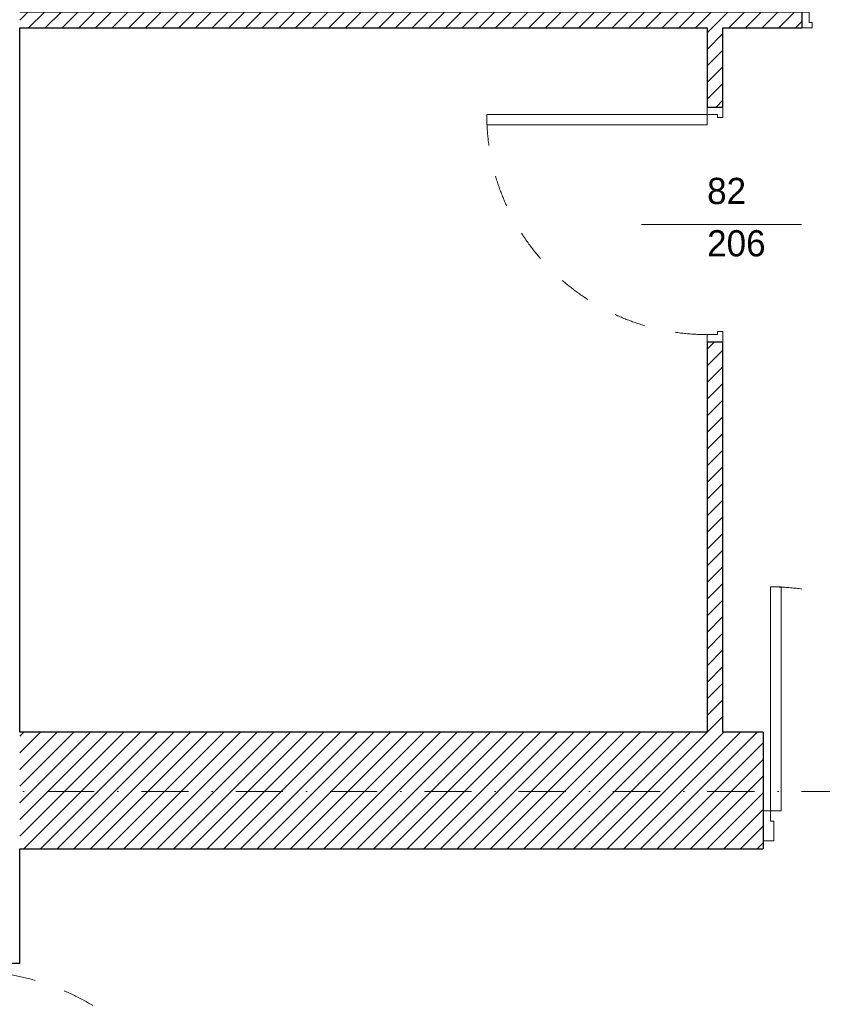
# Model space of a CAD drawing. Header units: millimetres. Extents: x -140780 to 266886, y -104422 to 233759.
# Tile 13 of 104: x 179605 to 182669, y 114560 to 118321. Entities that reach past the tile are written whole.
import ezdxf
from ezdxf.enums import TextEntityAlignment as Align

# ---------------------------------------------------------------- set-up
doc = ezdxf.new("R2010")
doc.units = ezdxf.units.MM
doc.header["$MEASUREMENT"] = 0
doc.linetypes.add('Kropki i Kreski', pattern=[360, 180, -90, 0, -90])
doc.linetypes.add('Przerywana', pattern=[240, 120, -120])
for name, color, linetype in [('Drzwi ArchiCAD', 7, 'Continuous'), ('Konstrukcja - Siatki mod', 7, 'Continuous'), ('KR_INW', 7, 'Continuous'), ('Znaczniki drzwi ArchiCADa', 7, 'Continuous')]:
    doc.layers.add(name, color=color, linetype=linetype)
for name, color, linetype, lineweight in [('Drzwi ArchiCAD_Nr_pióra__1', 7, 'Continuous', 13), ('Drzwi ArchiCAD_Nr_pióra__27', 7, 'Continuous', 25), ('KR_INW_Nr_pióra__101', 252, 'Continuous', 5), ('KR_INW_Nr_pióra__27', 7, 'Continuous', 25), ('Znaczniki drzwi ArchiCADa_Nr_pióra__7', 7, 'Continuous', 13)]:
    doc.layers.add(name, color=color, linetype=linetype, lineweight=lineweight)
doc.layers.add('Konstrukcja - Siatki mod_Nr_pióra__48', color=7, linetype='Continuous', lineweight=15, true_color=0xa80f02)
doc.layers.add('Znaczniki drzwi ArchiCADa_Nr_pióra__20', color=7, linetype='Continuous', lineweight=13, true_color=0xb00000)
doc.styles.add('GENERATED_STYLE_1', font='txt')
pattern_1 = [(45, (0, 0), (-31.819804, 31.819804), [])]

# ---------------------------------------------------------------- blocks, each defined once
blk = doc.blocks.new('Drzwi 19')
at = {"layer": 'Drzwi ArchiCAD_Nr_pióra__1', "linetype": 'Continuous'}
for p, q in [((425.4, 0), (425.4, 930.7)), ((425.4, 930.7), (465.4, 930.7)), ((465.4, 930.7), (465.4, 0)), ((-465.4, 0), (-493.4, 0)), ((-493.4, 0), (-493.4, -115)), ((-465.4, -40), (-465.4, 0)), ((465.4, 0), (425.4, 0)), ((493.4, 0), (465.4, 0)), ((465.4, 0), (465.4, -40)), ((493.4, -115), (493.4, 0)), ((-453.4, -40), (-465.4, -40)), ((-453.4, -115), (-453.4, -40)), ((465.4, -40), (453.4, -40)), ((453.4, -40), (453.4, -115)), ((-493.4, -115), (-453.4, -115)), ((453.4, -115), (493.4, -115))]:
    blk.add_line(p, q, dxfattribs=at)
at = {"layer": 'Drzwi ArchiCAD_Nr_pióra__1', "linetype": 'Przerywana'}
blk.add_arc((465.4, 0), 930.7, 90, 180, dxfattribs=at)
at = {"layer": 'Drzwi ArchiCAD_Nr_pióra__27', "linetype": 'Continuous'}
for p, q in [((-493.4, 0), (-493.4, -115)), ((493.4, 0), (493.4, -115))]:
    blk.add_line(p, q, dxfattribs=at)
blk = doc.blocks.new('Ściana_2', base_point=(179075.1, 121675.6))
at = {"layer": 'KR_INW_Nr_pióra__27', "linetype": 'Continuous'}
blk.add_line((179605.1, 114715.8), (179405.1, 114715.8), dxfattribs=at)
at = {"layer": 'KR_INW_Nr_pióra__27', "linetype": 'Continuous', "flags": 128}
for points in [[(179605.1, 115599.1), (179605.1, 118290.7)], [(179605.1, 114715.8), (179605.1, 115154.1)]]:
    blk.add_lwpolyline(points, dxfattribs=at)
at = {"layer": 'Drzwi ArchiCAD', "linetype": 'Continuous', "zscale": 1000, "rotation": 270}
blk.add_blockref('Drzwi 19', (179405.1, 114222.5), dxfattribs=at)
blk = doc.blocks.new('Drzwi 19_21')
at = {"layer": 'Drzwi ArchiCAD_Nr_pióra__1', "linetype": 'Continuous'}
for p, q in [((387.7, 0), (387.7, 855.5)), ((387.7, 855.5), (427.7, 855.5)), ((427.7, 855.5), (427.7, 0)), ((-427.7, 0), (-455.7, 0)), ((-455.7, 0), (-455.7, -115)), ((-427.7, -40), (-427.7, 0)), ((427.7, 0), (387.7, 0)), ((455.7, 0), (427.7, 0)), ((427.7, 0), (427.7, -40)), ((455.7, -115), (455.7, 0)), ((-415.7, -40), (-427.7, -40)), ((-415.7, -115), (-415.7, -40)), ((427.7, -40), (415.7, -40)), ((415.7, -40), (415.7, -115)), ((-455.7, -115), (-415.7, -115)), ((415.7, -115), (455.7, -115))]:
    blk.add_line(p, q, dxfattribs=at)
at = {"layer": 'Drzwi ArchiCAD_Nr_pióra__1', "linetype": 'Przerywana'}
blk.add_arc((427.7, 0), 855.5, 90, 180, dxfattribs=at)
at = {"layer": 'Drzwi ArchiCAD_Nr_pióra__27', "linetype": 'Continuous'}
for p, q in [((-455.7, 0), (-455.7, -115)), ((455.7, 0), (455.7, -115))]:
    blk.add_line(p, q, dxfattribs=at)
blk = doc.blocks.new('Ściana_43', base_point=(205241.5, 115154.1))
at = {"layer": 'KR_INW_Nr_pióra__101', "linetype": 'Continuous'}
h = blk.add_hatch(dxfattribs=at)
h.set_pattern_fill('Cegła_licówka', color=256, style=0, pattern_type=2)
h.set_pattern_definition(pattern_1)
h.paths.add_polyline_path([(179605.1, 115154.1), (182443.8, 115154.1), (182443.8, 115184.1), (182443.8, 115299.1), (182443.8, 115599.1), (179605.1, 115599.1)])
at = {"layer": 'KR_INW_Nr_pióra__27', "linetype": 'Continuous'}
for p, q in [((182443.8, 115599.1), (182443.8, 115299.1)), ((182443.8, 115299.1), (182443.8, 115184.1)), ((182443.8, 115184.1), (182443.8, 115154.1))]:
    blk.add_line(p, q, dxfattribs=at)
at = {"layer": 'KR_INW_Nr_pióra__27', "linetype": 'Continuous', "flags": 128}
for points in [[(182229.6, 115599.1), (179605.1, 115599.1)], [(182443.8, 115599.1), (182289.6, 115599.1)], [(179605.1, 115154.1), (182443.8, 115154.1)]]:
    blk.add_lwpolyline(points, dxfattribs=at)
at = {"layer": 'Drzwi ArchiCAD', "linetype": 'Continuous', "xscale": -1, "zscale": 1000}
blk.add_blockref('Drzwi 19_21', (182899.5, 115299.1), dxfattribs=at)
blk = doc.blocks.new('Drzwi 19_34')
at = {"layer": 'Drzwi ArchiCAD_Nr_pióra__1', "linetype": 'Continuous'}
for p, q in [((380.8, 0), (380.8, 841.5)), ((380.8, 841.5), (420.8, 841.5)), ((420.8, 841.5), (420.8, 0)), ((-420.8, 0), (-448.8, 0)), ((-448.8, 0), (-448.8, -60)), ((-420.8, -40), (-420.8, 0)), ((420.8, 0), (380.8, 0)), ((448.8, 0), (420.8, 0)), ((420.8, 0), (420.8, -40)), ((448.8, -60), (448.8, 0)), ((-448.8, -60), (-408.8, -60)), ((-408.8, -40), (-420.8, -40)), ((-408.8, -60), (-408.8, -40)), ((420.8, -40), (408.8, -40)), ((408.8, -40), (408.8, -60)), ((408.8, -60), (448.8, -60))]:
    blk.add_line(p, q, dxfattribs=at)
at = {"layer": 'Drzwi ArchiCAD_Nr_pióra__1', "linetype": 'Przerywana'}
blk.add_arc((420.8, 0), 841.5, 90, 180, dxfattribs=at)
at = {"layer": 'Drzwi ArchiCAD_Nr_pióra__27', "linetype": 'Continuous'}
for p, q in [((-448.8, 0), (-448.8, -60)), ((448.8, 0), (448.8, -60))]:
    blk.add_line(p, q, dxfattribs=at)
blk = doc.blocks.new('Znacznik Wym 19_19')
at = {"layer": 'Znaczniki drzwi ArchiCADa_Nr_pióra__20', "linetype": 'Continuous'}
blk.add_line((0, 250), (0, -360), dxfattribs=at)
at = {"layer": 'Znaczniki drzwi ArchiCADa_Nr_pióra__7', "style": 'GENERATED_STYLE_1'}
for tag, p in [('AC_MarkerText_2', (-17.6, -97.3)), ('AC_MarkerText_3', (182.4, -161.3))]:
    blk.add_attdef(tag, text='', height=100, rotation=90, dxfattribs=at).set_placement(p, align=Align.BOTTOM_LEFT)
blk = doc.blocks.new('Ściana_100', base_point=(179075.1, 118290.7))
at = {"layer": 'KR_INW_Nr_pióra__101', "linetype": 'Continuous'}
h = blk.add_hatch(dxfattribs=at)
h.set_pattern_fill('Cegła_licówka', color=256, style=0, pattern_type=2)
h.set_pattern_definition(pattern_1)
h.paths.add_polyline_path([(179605.1, 118290.7), (182590.5, 118290.7), (182590.5, 118350.7), (179605.1, 118350.7)])
h = blk.add_hatch(dxfattribs=at)
h.set_pattern_fill('Cegła_licówka', color=256, style=0, pattern_type=2)
h.set_pattern_definition(pattern_1)
h.paths.add_polyline_path([(183488, 118350.7), (183488, 118290.7), (183915.9, 118290.7), (183915.9, 118350.7)])
at = {"layer": 'KR_INW_Nr_pióra__27', "linetype": 'Continuous'}
for p, q in [((182590.5, 118350.7), (182590.5, 118290.7)), ((183488, 118350.7), (183488, 118290.7))]:
    blk.add_line(p, q, dxfattribs=at)
at = {"layer": 'KR_INW_Nr_pióra__27', "linetype": 'Continuous', "flags": 128}
for points in [[(182590.5, 118350.7), (179605.1, 118350.7)], [(183915.9, 118350.7), (183488, 118350.7)], [(179605.1, 118290.7), (182229.6, 118290.7)], [(182289.6, 118290.7), (182590.5, 118290.7)], [(183488, 118290.7), (183915.9, 118290.7)]]:
    blk.add_lwpolyline(points, dxfattribs=at)
at = {"layer": 'Drzwi ArchiCAD', "linetype": 'Continuous', "zscale": 1000}
blk.add_blockref('Drzwi 19_34', (183039.3, 118350.7), dxfattribs=at)
at = {"layer": 'Znaczniki drzwi ArchiCADa', "color": 14, "lineweight": 13, "true_color": 0xb00000}
ref = blk.add_blockref('Znacznik Wym 19_19', (183039.3, 118350.7), dxfattribs=at)
ref.add_attrib('AC_MarkerText_2', '82', dxfattribs={"layer": 'Znaczniki drzwi ArchiCADa_Nr_pióra__7', "color": 7, "height": 100, "rotation": 90, "style": 'GENERATED_STYLE_1'}).set_placement((183021.6, 118253.3), align=Align.BOTTOM_LEFT)
ref.add_attrib('AC_MarkerText_3', '206', dxfattribs={"layer": 'Znaczniki drzwi ArchiCADa_Nr_pióra__7', "color": 7, "height": 100, "rotation": 90, "style": 'GENERATED_STYLE_1'}).set_placement((183221.6, 118189.3), align=Align.BOTTOM_LEFT)
blk = doc.blocks.new('Znacznik Wym 19_2')
at = {"layer": 'Znaczniki drzwi ArchiCADa_Nr_pióra__20', "linetype": 'Continuous'}
blk.add_line((0, -310), (0, 300), dxfattribs=at)
at = {"layer": 'Znaczniki drzwi ArchiCADa_Nr_pióra__7', "style": 'GENERATED_STYLE_1'}
for tag, p in [('AC_MarkerText_2', (-17.6, -29.3)), ('AC_MarkerText_3', (182.4, -29.3))]:
    blk.add_attdef(tag, text='', height=100, rotation=90, dxfattribs=at).set_placement(p, align=Align.BOTTOM_LEFT)
blk = doc.blocks.new('Ściana_101', base_point=(182229.6, 118290.7))
at = {"layer": 'KR_INW_Nr_pióra__101', "linetype": 'Continuous'}
h = blk.add_hatch(dxfattribs=at)
h.set_pattern_fill('Cegła_licówka', color=256, style=0, pattern_type=2)
h.set_pattern_definition(pattern_1)
h.paths.add_polyline_path([(182229.6, 118290.7), (182229.6, 117987.7), (182289.6, 117987.7), (182289.6, 118290.7)])
h = blk.add_hatch(dxfattribs=at)
h.set_pattern_fill('Cegła_licówka', color=256, style=0, pattern_type=2)
h.set_pattern_definition(pattern_1)
h.paths.add_polyline_path([(182229.6, 115599.1), (182289.6, 115599.1), (182289.6, 117090.2), (182229.6, 117090.2)])
at = {"layer": 'KR_INW_Nr_pióra__27', "linetype": 'Continuous'}
for p, q in [((182229.6, 117987.7), (182289.6, 117987.7)), ((182229.6, 117090.2), (182289.6, 117090.2))]:
    blk.add_line(p, q, dxfattribs=at)
at = {"layer": 'KR_INW_Nr_pióra__27', "linetype": 'Continuous', "flags": 128}
for points in [[(182229.6, 118290.7), (182229.6, 117987.7)], [(182289.6, 117987.7), (182289.6, 118290.7)], [(182229.6, 117090.2), (182229.6, 115599.1)], [(182289.6, 115599.1), (182289.6, 117090.2)]]:
    blk.add_lwpolyline(points, dxfattribs=at)
at = {"layer": 'Drzwi ArchiCAD', "linetype": 'Continuous', "zscale": 1000, "rotation": 90}
blk.add_blockref('Drzwi 19_34', (182229.6, 117539), dxfattribs=at)
at = {"layer": 'Znaczniki drzwi ArchiCADa', "color": 14, "lineweight": 13, "true_color": 0xb00000}
ref = blk.add_blockref('Znacznik Wym 19_2', (182289.6, 117539), dxfattribs=dict(at, rotation=270))
ref.add_attrib('AC_MarkerText_2', '82', dxfattribs={"layer": 'Znaczniki drzwi ArchiCADa_Nr_pióra__7', "color": 7, "height": 100, "rotation": 360, "style": 'GENERATED_STYLE_1'}).set_placement((182229.6, 117587.3), align=Align.BOTTOM_LEFT)
ref.add_attrib('AC_MarkerText_3', '206', dxfattribs={"layer": 'Znaczniki drzwi ArchiCADa_Nr_pióra__7', "color": 7, "height": 100, "rotation": 360, "style": 'GENERATED_STYLE_1'}).set_placement((182229.6, 117387.3), align=Align.BOTTOM_LEFT)
blk = doc.blocks.new('Standardowy znacznik siatki_10')
at = {"layer": 'Konstrukcja - Siatki mod_Nr_pióra__48', "linetype": 'Kropki i Kreski'}
blk.add_line((1000, 0), (72912, 0), dxfattribs=at)

msp = doc.modelspace()

# ---------------------------------------------------------------- block references
at = {"layer": 'Konstrukcja - Siatki mod', "color": 8, "linetype": 'Continuous', "lineweight": 13, "zscale": 1000}
msp.add_blockref('Standardowy znacznik siatki_10', (177989.3, 115372.2), dxfattribs=at)
at = {"layer": 'KR_INW'}
for name, p in [('Ściana_2', (179075.1, 121675.6)), ('Ściana_100', (179075.1, 118290.7)), ('Ściana_101', (182229.6, 118290.7)), ('Ściana_43', (205241.5, 115154.1))]:
    msp.add_blockref(name, p, dxfattribs=at)

doc.saveas('drawing.dxf')
